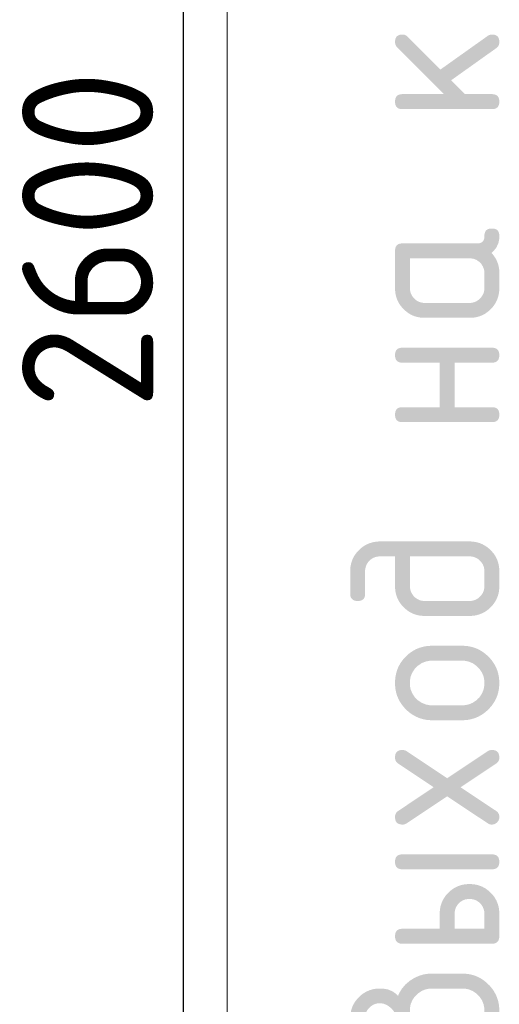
# Model space of a CAD drawing. Header units: millimetres. Extents: x 0 to 50412, y -12 to 35652.
# Tile 7 of 24: x 11060 to 12026, y 23744 to 25725. Entities that reach past the tile are written whole.
import ezdxf

# ---------------------------------------------------------------- set-up
doc = ezdxf.new("R2010")
doc.units = ezdxf.units.MM
doc.layers.add('Standard', color=7, linetype='Continuous', lineweight=25)
doc.layers.add('Заголовок чертежа', color=7, linetype='Continuous', lineweight=25)
doc.styles.add('ISOCPEUR', font='txt')

msp = doc.modelspace()

# ---------------------------------------------------------------- hatches: boundary and pattern name
at = {"layer": 'Заголовок чертежа', "linetype": 'Continuous', "lineweight": 25, "transparency": 33554687}
for points in [[(11914.3, 25574.8), (11820.1, 25669.1), (11819, 25670.1), (11818.2, 25671.4), (11817.4, 25672.6), (11816.8, 25673.9), (11816.3, 25675.2), (11816, 25676.7), (11815.7, 25678.2), (11815.7, 25679.7), (11815.7, 25681.6), (11816, 25683.3), (11816.2, 25684.9), (11816.7, 25686.3), (11817.1, 25687.7), (11817.8, 25688.9), (11818.5, 25690.1), (11819.5, 25691), (11820.4, 25691.9), (11821.6, 25692.6), (11822.8, 25693.3), (11824.2, 25693.8), (11825.6, 25694.3), (11827.2, 25694.5), (11828.8, 25694.7), (11830.7, 25694.7), (11832.2, 25694.7), (11833.6, 25694.5), (11835, 25694.2), (11836.3, 25693.6), (11837.6, 25693), (11838.8, 25692.2), (11840, 25691.3), (11841.2, 25690.2), (11907, 25624.3), (12001.9, 25691.8), (12004, 25693.3), (12006.2, 25694), (12008.4, 25694.7), (12010.8, 25694.7), (12012.6, 25694.7), (12014.3, 25694.5), (12015.9, 25694.3), (12017.3, 25693.8), (12018.6, 25693.3), (12019.8, 25692.6), (12021, 25691.9), (12021.9, 25691), (12022.8, 25690.1), (12023.5, 25688.9), (12024.2, 25687.7), (12024.6, 25686.3), (12025.1, 25684.9), (12025.3, 25683.3), (12025.6, 25681.6), (12025.6, 25679.7), (12025.6, 25677.8), (12025.2, 25676), (12024.8, 25674.2), (12024, 25672.6), (12023.2, 25671.1), (12022, 25669.7), (12020.8, 25668.4), (12019.2, 25667.2), (11928.6, 25602.7), (11956.5, 25574.8), (12010.6, 25574.8), (12012.4, 25574.8), (12014.1, 25574.5), (12015.7, 25574.3), (12017.1, 25573.8), (12018.5, 25573.4), (12019.7, 25572.7), (12020.9, 25572), (12021.8, 25571), (12022.8, 25570.1), (12023.5, 25568.9), (12024.2, 25567.7), (12024.6, 25566.3), (12025.1, 25564.9), (12025.3, 25563.3), (12025.6, 25561.6), (12025.6, 25559.7), (12025.6, 25557.9), (12025.3, 25556.2), (12025.1, 25554.6), (12024.6, 25553.2), (12024.2, 25551.8), (12023.5, 25550.6), (12022.8, 25549.4), (12021.8, 25548.5), (12020.9, 25547.5), (12019.7, 25546.8), (12018.5, 25546.1), (12017.1, 25545.7), (12015.7, 25545.2), (12014.1, 25545), (12012.5, 25544.7), (12010.6, 25544.7), (11830.7, 25544.7), (11828.8, 25544.7), (11827.2, 25545), (11825.6, 25545.2), (11824.2, 25545.7), (11822.8, 25546.1), (11821.6, 25546.8), (11820.4, 25547.5), (11819.5, 25548.5), (11818.5, 25549.4), (11817.8, 25550.6), (11817.1, 25551.8), (11816.7, 25553.2), (11816.2, 25554.6), (11816, 25556.2), (11815.7, 25557.9), (11815.7, 25559.7), (11815.7, 25561.6), (11816, 25563.3), (11816.2, 25564.9), (11816.7, 25566.3), (11817.1, 25567.7), (11817.8, 25568.9), (11818.5, 25570.1), (11819.5, 25571), (11820.4, 25572), (11821.6, 25572.7), (11822.8, 25573.4), (11824.2, 25573.8), (11825.6, 25574.3), (11827.2, 25574.5), (11828.8, 25574.8), (11830.7, 25574.8)], [(11935.7, 24945), (12010.6, 24945), (12012.5, 24945), (12014.1, 24944.8), (12015.7, 24944.5), (12017.1, 24944.1), (12018.5, 24943.6), (12019.7, 24942.9), (12020.9, 24942.2), (12021.8, 24941.2), (12022.8, 24940.3), (12023.5, 24939.1), (12024.2, 24937.9), (12024.6, 24936.5), (12025.1, 24935.1), (12025.3, 24933.5), (12025.6, 24931.8), (12025.6, 24930), (12025.6, 24928.1), (12025.3, 24926.4), (12025.1, 24924.8), (12024.6, 24923.4), (12024.2, 24922), (12023.5, 24920.8), (12022.8, 24919.6), (12021.8, 24918.7), (12020.9, 24917.8), (12019.7, 24917.1), (12018.5, 24916.3), (12017.1, 24915.9), (12015.7, 24915.4), (12014.1, 24915.2), (12012.5, 24914.9), (12010.6, 24914.9), (11830.7, 24914.9), (11828.8, 24914.9), (11827.2, 24915.2), (11825.6, 24915.4), (11824.2, 24915.9), (11822.8, 24916.3), (11821.6, 24917.1), (11820.4, 24917.8), (11819.5, 24918.7), (11818.5, 24919.6), (11817.8, 24920.8), (11817.1, 24922), (11816.7, 24923.4), (11816.2, 24924.8), (11816, 24926.4), (11815.7, 24928.1), (11815.7, 24930), (11815.7, 24931.8), (11816, 24933.5), (11816.2, 24935.1), (11816.7, 24936.5), (11817.1, 24937.9), (11817.8, 24939.1), (11818.5, 24940.3), (11819.5, 24941.2), (11820.4, 24942.2), (11821.6, 24942.9), (11822.8, 24943.6), (11824.2, 24944.1), (11825.6, 24944.5), (11827.2, 24944.8), (11828.8, 24945), (11830.7, 24945), (11905.6, 24945), (11905.6, 25034.6), (11830.7, 25034.6), (11828.8, 25034.6), (11827.2, 25034.8), (11825.6, 25035.1), (11824.2, 25035.5), (11822.8, 25036), (11821.6, 25036.7), (11820.4, 25037.4), (11819.5, 25038.4), (11818.5, 25039.3), (11817.8, 25040.5), (11817.1, 25041.7), (11816.7, 25043.1), (11816.2, 25044.5), (11816, 25046.1), (11815.7, 25047.8), (11815.7, 25049.6), (11815.7, 25051.5), (11816, 25053.2), (11816.2, 25054.8), (11816.7, 25056.2), (11817.1, 25057.6), (11817.8, 25058.8), (11818.5, 25060), (11819.5, 25060.9), (11820.4, 25061.9), (11821.6, 25062.6), (11822.8, 25063.3), (11824.2, 25063.7), (11825.6, 25064.2), (11827.2, 25064.4), (11828.8, 25064.7), (11830.7, 25064.7), (12010.6, 25064.7), (12012.5, 25064.7), (12014.1, 25064.4), (12015.7, 25064.2), (12017.1, 25063.7), (12018.5, 25063.3), (12019.7, 25062.6), (12020.9, 25061.9), (12021.8, 25060.9), (12022.8, 25060), (12023.5, 25058.8), (12024.2, 25057.6), (12024.6, 25056.2), (12025.1, 25054.8), (12025.3, 25053.2), (12025.6, 25051.5), (12025.6, 25049.6), (12025.6, 25047.8), (12025.3, 25046.1), (12025.1, 25044.5), (12024.6, 25043.1), (12024.2, 25041.7), (12023.5, 25040.5), (12022.8, 25039.3), (12021.8, 25038.4), (12020.9, 25037.4), (12019.7, 25036.7), (12018.5, 25036), (12017.1, 25035.5), (12015.7, 25035.1), (12014.1, 25034.8), (12012.5, 25034.6), (12010.6, 25034.6), (11935.7, 25034.6)], [(11920.6, 24198.5), (12002.2, 24252.8), (12004.1, 24254), (12006.2, 24254.6), (12008.3, 24255.3), (12010.6, 24255.3), (12012.5, 24255.3), (12014.1, 24255), (12015.7, 24254.8), (12017.1, 24254.3), (12018.5, 24253.9), (12019.7, 24253.2), (12020.9, 24252.5), (12021.8, 24251.5), (12022.8, 24250.6), (12023.5, 24249.4), (12024.2, 24248.3), (12024.6, 24246.8), (12025.1, 24245.4), (12025.3, 24243.8), (12025.6, 24242.2), (12025.6, 24240.3), (12025.6, 24238.2), (12025.2, 24236.4), (12024.7, 24234.6), (12023.9, 24233.1), (12023.1, 24231.5), (12021.9, 24230.2), (12020.6, 24228.9), (12019, 24227.8), (11947.7, 24180.3), (12019, 24132.8), (12020.6, 24131.7), (12021.9, 24130.4), (12023.1, 24129.1), (12023.9, 24127.5), (12024.7, 24126), (12025.2, 24124.2), (12025.6, 24122.4), (12025.6, 24120.3), (12025.6, 24118.8), (12025.3, 24117.4), (12025, 24115.9), (12024.4, 24114.6), (12023.9, 24113.3), (12023.1, 24112.1), (12022.2, 24110.9), (12021.1, 24109.7), (12020, 24108.6), (12018.8, 24107.8), (12017.6, 24107), (12016.3, 24106.4), (12015, 24105.9), (12013.5, 24105.6), (12012.1, 24105.3), (12010.6, 24105.3), (12008.3, 24105.3), (12006.2, 24105.9), (12004.1, 24106.6), (12002.2, 24107.8), (11920.6, 24162.1), (11839.1, 24107.8), (11837.2, 24106.6), (11835.1, 24105.9), (11833, 24105.3), (11830.7, 24105.3), (11828.8, 24105.3), (11827.2, 24105.6), (11825.6, 24105.8), (11824.2, 24106.3), (11822.8, 24106.7), (11821.6, 24107.4), (11820.4, 24108.1), (11819.5, 24109.1), (11818.5, 24110), (11817.8, 24111.2), (11817.1, 24112.3), (11816.7, 24113.8), (11816.2, 24115.2), (11816, 24116.8), (11815.7, 24118.4), (11815.7, 24120.3), (11815.7, 24122.4), (11816.1, 24124.2), (11816.6, 24126), (11817.4, 24127.5), (11818.2, 24129.1), (11819.4, 24130.4), (11820.7, 24131.7), (11822.3, 24132.8), (11893.4, 24180.3), (11822.3, 24227.8), (11820.7, 24228.9), (11819.4, 24230.2), (11818.2, 24231.5), (11817.4, 24233.1), (11816.6, 24234.6), (11816.1, 24236.4), (11815.7, 24238.2), (11815.7, 24240.3), (11815.7, 24242.2), (11816, 24243.8), (11816.2, 24245.4), (11816.6, 24246.8), (11817.1, 24248.3), (11817.8, 24249.4), (11818.5, 24250.6), (11819.4, 24251.5), (11820.3, 24252.5), (11821.5, 24253.2), (11822.7, 24253.9), (11824, 24254.3), (11825.4, 24254.8), (11827, 24255), (11828.6, 24255.3), (11830.5, 24255.3), (11832.9, 24255.3), (11835, 24254.6), (11837.2, 24254), (11839.1, 24252.8)]]:
    msp.add_hatch(color=7, dxfattribs=at).paths.add_polyline_path(points, flags=16)
h = msp.add_hatch(color=7, dxfattribs=at)
h.paths.add_polyline_path([(11845.8, 25244.4), (11845.8, 25184.7), (11845.8, 25181.6), (11846.3, 25178.7), (11846.9, 25175.8), (11848, 25173.2), (11849.1, 25170.5), (11850.7, 25168.1), (11852.3, 25165.7), (11854.5, 25163.5), (11856.7, 25161.4), (11859.1, 25159.7), (11861.5, 25158.1), (11864.2, 25157), (11866.8, 25155.9), (11869.7, 25155.4), (11872.6, 25154.8), (11875.7, 25154.8), (11965.6, 25154.8), (11968.6, 25154.8), (11971.5, 25155.4), (11974.3, 25155.9), (11977, 25157), (11979.6, 25158.1), (11982, 25159.8), (11984.5, 25161.5), (11986.7, 25163.7), (11988.9, 25165.9), (11990.5, 25168.3), (11992.2, 25170.7), (11993.3, 25173.3), (11994.4, 25176), (11995, 25178.8), (11995.5, 25181.6), (11995.5, 25184.7), (11995.5, 25214.6), (11995.5, 25217.7), (11995, 25220.6), (11994.4, 25223.4), (11993.3, 25226.1), (11992.2, 25228.7), (11990.6, 25231.1), (11989, 25233.6), (11986.8, 25235.7), (11984.6, 25237.9), (11982.2, 25239.5), (11979.8, 25241.2), (11977.1, 25242.3), (11974.5, 25243.4), (11971.6, 25243.9), (11968.7, 25244.4), (11965.6, 25244.4)])
h.paths.add_polyline_path([(12010.6, 25304.5), (12012.5, 25304.5), (12014.1, 25304.3), (12015.7, 25304), (12017.1, 25303.5), (12018.5, 25303.1), (12019.7, 25302.4), (12020.9, 25301.7), (12021.8, 25300.7), (12022.8, 25299.8), (12023.5, 25298.6), (12024.2, 25297.5), (12024.6, 25296), (12025.1, 25294.6), (12025.3, 25293), (12025.6, 25291.4), (12025.6, 25289.5), (12025.6, 25284.3), (12024.6, 25279.5), (12023.6, 25274.8), (12021.6, 25270.5), (12019.6, 25266.2), (12016.6, 25262.4), (12013.6, 25258.6), (12009.7, 25255.2), (12013.6, 25251.1), (12016.6, 25246.5), (12019.6, 25241.9), (12021.6, 25236.8), (12023.6, 25231.7), (12024.6, 25226.2), (12025.6, 25220.6), (12025.6, 25214.6), (12025.6, 25184.7), (12025.6, 25181.5), (12025.3, 25178.5), (12025, 25175.5), (12024.5, 25172.6), (12023.9, 25169.7), (12023.1, 25166.9), (12022.3, 25164.1), (12021.2, 25161.4), (12020.1, 25158.8), (12018.8, 25156.3), (12017.4, 25153.7), (12015.8, 25151.3), (12014.2, 25148.9), (12012.3, 25146.6), (12010.4, 25144.3), (12008.2, 25142.1), (12006, 25140), (12003.7, 25138.1), (12001.4, 25136.2), (11999, 25134.5), (11996.6, 25132.9), (11994.1, 25131.6), (11991.5, 25130.2), (11988.9, 25129.1), (11986.2, 25128), (11983.4, 25127.2), (11980.6, 25126.4), (11977.7, 25125.9), (11974.8, 25125.3), (11971.8, 25125), (11968.8, 25124.8), (11965.6, 25124.8), (11875.7, 25124.8), (11872.5, 25124.8), (11869.5, 25125), (11866.5, 25125.3), (11863.6, 25125.9), (11860.7, 25126.4), (11857.9, 25127.2), (11855.1, 25128), (11852.4, 25129.1), (11849.8, 25130.2), (11847.2, 25131.6), (11844.7, 25132.9), (11842.3, 25134.5), (11839.9, 25136.2), (11837.6, 25138.1), (11835.3, 25140), (11833.1, 25142.1), (11830.9, 25144.3), (11829, 25146.6), (11827.1, 25148.9), (11825.5, 25151.3), (11823.9, 25153.7), (11822.5, 25156.3), (11821.2, 25158.8), (11820.1, 25161.4), (11819, 25164.1), (11818.2, 25166.9), (11817.4, 25169.7), (11816.8, 25172.6), (11816.3, 25175.5), (11816, 25178.5), (11815.7, 25181.5), (11815.7, 25184.7), (11815.7, 25259.5), (11815.7, 25261.4), (11816, 25263), (11816.2, 25264.7), (11816.7, 25266.1), (11817.1, 25267.5), (11817.8, 25268.6), (11818.5, 25269.8), (11819.5, 25270.8), (11820.4, 25271.7), (11821.6, 25272.4), (11822.8, 25273.1), (11824.2, 25273.6), (11825.6, 25274), (11827.2, 25274.3), (11828.8, 25274.5), (11830.7, 25274.5), (11980.6, 25274.5), (11982.5, 25274.5), (11984.1, 25274.7), (11985.8, 25275), (11987.2, 25275.4), (11988.6, 25275.9), (11989.7, 25276.6), (11990.9, 25277.3), (11991.8, 25278.2), (11992.8, 25279.2), (11993.5, 25280.4), (11994.2, 25281.5), (11994.7, 25282.9), (11995.1, 25284.3), (11995.4, 25286), (11995.6, 25287.6), (11995.6, 25289.5), (11995.6, 25291.4), (11995.8, 25293), (11996.1, 25294.6), (11996.5, 25296), (11997, 25297.5), (11997.7, 25298.6), (11998.4, 25299.8), (11999.3, 25300.7), (12000.3, 25301.7), (12001.4, 25302.4), (12002.6, 25303.1), (12004, 25303.5), (12005.4, 25304), (12007.1, 25304.3), (12008.7, 25304.5)], flags=16)
h = msp.add_hatch(color=7, dxfattribs=at)
h.paths.add_polyline_path([(11785.6, 24674.8), (11965.6, 24674.8), (11968.7, 24674.8), (11971.7, 24674.5), (11974.8, 24674.2), (11977.7, 24673.7), (11980.6, 24673.1), (11983.4, 24672.3), (11986.2, 24671.5), (11988.8, 24670.4), (11991.5, 24669.3), (11994, 24667.9), (11996.6, 24666.6), (11999, 24665), (12001.4, 24663.3), (12003.7, 24661.4), (12006, 24659.5), (12008.2, 24657.3), (12010.3, 24655.1), (12012.2, 24652.8), (12014.2, 24650.5), (12015.8, 24648.1), (12017.4, 24645.7), (12018.8, 24643.2), (12020.1, 24640.6), (12021.2, 24638), (12022.3, 24635.3), (12023.1, 24632.5), (12023.9, 24629.8), (12024.5, 24626.9), (12025, 24624), (12025.3, 24621), (12025.6, 24618), (12025.6, 24614.9), (12025.6, 24584.9), (12025.6, 24581.8), (12025.3, 24578.8), (12025, 24575.7), (12024.5, 24572.8), (12023.9, 24569.9), (12023.1, 24567.2), (12022.3, 24564.4), (12021.2, 24561.7), (12020.1, 24559.1), (12018.7, 24556.5), (12017.4, 24554), (12015.7, 24551.6), (12014.1, 24549.2), (12012.2, 24546.9), (12010.3, 24544.6), (12008.1, 24542.4), (12005.9, 24540.2), (12003.6, 24538.3), (12001.3, 24536.4), (11998.9, 24534.8), (11996.4, 24533.2), (11993.9, 24531.8), (11991.4, 24530.5), (11988.7, 24529.4), (11986.1, 24528.3), (11983.3, 24527.5), (11980.5, 24526.7), (11977.6, 24526.1), (11974.7, 24525.6), (11971.7, 24525.3), (11968.7, 24525.1), (11965.6, 24525.1), (11875.7, 24525.1), (11872.5, 24525.1), (11869.5, 24525.3), (11866.5, 24525.6), (11863.6, 24526.1), (11860.7, 24526.7), (11857.9, 24527.5), (11855.1, 24528.3), (11852.4, 24529.4), (11849.8, 24530.5), (11847.2, 24531.9), (11844.7, 24533.2), (11842.3, 24534.9), (11839.9, 24536.5), (11837.6, 24538.4), (11835.3, 24540.3), (11833.1, 24542.5), (11830.9, 24544.7), (11829, 24547), (11827.1, 24549.3), (11825.5, 24551.7), (11823.9, 24554.1), (11822.5, 24556.6), (11821.2, 24559.2), (11820.1, 24561.8), (11819, 24564.5), (11818.2, 24567.2), (11817.4, 24570), (11816.8, 24572.9), (11816.3, 24575.8), (11816, 24578.8), (11815.7, 24581.8), (11815.7, 24584.9), (11815.7, 24644.7), (11785.7, 24644.7), (11782.5, 24644.7), (11779.6, 24644.2), (11776.6, 24643.6), (11774, 24642.6), (11771.3, 24641.5), (11768.9, 24639.9), (11766.4, 24638.3), (11764.3, 24636.1), (11762.1, 24634), (11760.5, 24631.6), (11758.9, 24629.2), (11757.8, 24626.5), (11756.7, 24623.8), (11756.2, 24620.9), (11755.6, 24618), (11755.6, 24614.8), (11755.6, 24570), (11755.6, 24568.2), (11755.4, 24566.5), (11755.2, 24564.9), (11754.7, 24563.5), (11754.2, 24562.1), (11753.5, 24560.9), (11752.8, 24559.8), (11751.9, 24558.8), (11750.9, 24557.9), (11749.7, 24557.2), (11748.6, 24556.5), (11747.2, 24556), (11745.8, 24555.6), (11744.1, 24555.3), (11742.5, 24555.1), (11740.6, 24555.1), (11738.7, 24555.1), (11737.1, 24555.3), (11735.4, 24555.6), (11734, 24556), (11732.6, 24556.5), (11731.4, 24557.2), (11730.3, 24557.9), (11729.3, 24558.9), (11728.4, 24559.8), (11727.7, 24560.9), (11727, 24562.1), (11726.5, 24563.5), (11726, 24564.9), (11725.8, 24566.6), (11725.6, 24568.2), (11725.6, 24570.1), (11725.6, 24614.9), (11725.6, 24618.1), (11725.8, 24621.1), (11726.1, 24624.1), (11726.7, 24627), (11727.2, 24629.9), (11728, 24632.7), (11728.9, 24635.5), (11729.9, 24638.1), (11731, 24640.8), (11732.4, 24643.3), (11733.8, 24645.9), (11735.4, 24648.3), (11737, 24650.7), (11739, 24653), (11740.9, 24655.3), (11743.1, 24657.4), (11745.2, 24659.6), (11747.5, 24661.5), (11749.9, 24663.4), (11752.3, 24665), (11754.7, 24666.7), (11757.2, 24668), (11759.8, 24669.4), (11762.4, 24670.4), (11765.1, 24671.5), (11767.9, 24672.3), (11770.6, 24673.1), (11773.5, 24673.7), (11776.4, 24674.2), (11779.4, 24674.5), (11782.4, 24674.8)], flags=16)
h.paths.add_polyline_path([(11965.6, 24644.7), (11845.8, 24644.7), (11845.8, 24585), (11845.8, 24581.9), (11846.3, 24579), (11846.9, 24576.1), (11848, 24573.5), (11849.1, 24570.8), (11850.7, 24568.4), (11852.3, 24566), (11854.5, 24563.8), (11856.7, 24561.6), (11859.1, 24560), (11861.5, 24558.4), (11864.2, 24557.3), (11866.8, 24556.2), (11869.7, 24555.7), (11872.6, 24555.1), (11875.7, 24555.1), (11965.6, 24555.1), (11968.6, 24555.1), (11971.5, 24555.7), (11974.3, 24556.2), (11977, 24557.3), (11979.6, 24558.4), (11982, 24560.1), (11984.5, 24561.7), (11986.7, 24563.9), (11988.9, 24566.1), (11990.5, 24568.6), (11992.2, 24571), (11993.3, 24573.6), (11994.4, 24576.2), (11995, 24579.1), (11995.5, 24581.9), (11995.5, 24585), (11995.5, 24614.8), (11995.5, 24618), (11995, 24620.8), (11994.4, 24623.7), (11993.3, 24626.4), (11992.2, 24629), (11990.6, 24631.4), (11989, 24633.8), (11986.8, 24636), (11984.6, 24638.2), (11982.2, 24639.8), (11979.8, 24641.5), (11977.1, 24642.5), (11974.5, 24643.6), (11971.6, 24644.2), (11968.7, 24644.7)])
h = msp.add_hatch(color=7, dxfattribs=at)
h.paths.add_polyline_path([(11950.6, 24315.2), (11890.7, 24315.2), (11886.8, 24315.2), (11883, 24315.6), (11879.3, 24315.9), (11875.7, 24316.6), (11872.1, 24317.3), (11868.6, 24318.3), (11865.2, 24319.3), (11861.9, 24320.7), (11858.5, 24322.1), (11855.4, 24323.8), (11852.2, 24325.5), (11849.2, 24327.5), (11846.1, 24329.6), (11843.3, 24332), (11840.4, 24334.4), (11837.6, 24337.1), (11834.9, 24339.9), (11832.5, 24342.7), (11830.1, 24345.6), (11828.1, 24348.6), (11826, 24351.7), (11824.3, 24354.8), (11822.6, 24358), (11821.2, 24361.3), (11819.8, 24364.6), (11818.8, 24368.1), (11817.8, 24371.5), (11817.1, 24375.1), (11816.4, 24378.7), (11816.1, 24382.5), (11815.7, 24386.2), (11815.7, 24390.1), (11815.7, 24394), (11816.1, 24397.8), (11816.4, 24401.6), (11817.1, 24405.2), (11817.8, 24408.9), (11818.8, 24412.3), (11819.8, 24415.8), (11821.1, 24419.1), (11822.5, 24422.5), (11824.2, 24425.6), (11825.9, 24428.8), (11827.9, 24431.8), (11830, 24434.8), (11832.3, 24437.7), (11834.7, 24440.6), (11837.4, 24443.3), (11840.1, 24446), (11843, 24448.4), (11845.9, 24450.7), (11848.9, 24452.8), (11851.9, 24454.8), (11855.1, 24456.5), (11858.2, 24458.2), (11861.6, 24459.5), (11864.9, 24460.9), (11868.4, 24461.9), (11871.9, 24462.9), (11875.5, 24463.6), (11879.1, 24464.3), (11882.9, 24464.6), (11886.7, 24464.9), (11890.7, 24464.9), (11950.6, 24464.9), (11954.5, 24464.9), (11958.3, 24464.6), (11962, 24464.3), (11965.6, 24463.6), (11969.2, 24462.9), (11972.7, 24461.9), (11976.1, 24460.8), (11979.4, 24459.5), (11982.7, 24458.1), (11985.9, 24456.4), (11989.1, 24454.7), (11992.1, 24452.6), (11995.1, 24450.6), (11998, 24448.2), (12000.9, 24445.8), (12003.6, 24443), (12006.4, 24440.3), (12008.8, 24437.4), (12011.2, 24434.6), (12013.2, 24431.5), (12015.3, 24428.5), (12017, 24425.3), (12018.7, 24422.2), (12020.1, 24418.9), (12021.5, 24415.6), (12022.5, 24412.1), (12023.5, 24408.6), (12024.2, 24405), (12024.9, 24401.5), (12025.2, 24397.7), (12025.6, 24394), (12025.6, 24390.1), (12025.6, 24386.2), (12025.2, 24382.5), (12024.9, 24378.7), (12024.2, 24375.1), (12023.5, 24371.5), (12022.5, 24368.1), (12021.5, 24364.6), (12020.1, 24361.3), (12018.7, 24358), (12017, 24354.8), (12015.3, 24351.7), (12013.2, 24348.6), (12011.2, 24345.6), (12008.8, 24342.7), (12006.4, 24339.9), (12003.6, 24337.1), (12000.9, 24334.4), (11998, 24332), (11995.1, 24329.6), (11992.1, 24327.5), (11989.1, 24325.5), (11985.9, 24323.8), (11982.7, 24322.1), (11979.4, 24320.7), (11976.1, 24319.3), (11972.7, 24318.3), (11969.2, 24317.3), (11965.6, 24316.6), (11962, 24315.9), (11958.3, 24315.6), (11954.5, 24315.2)], flags=16)
h.paths.add_polyline_path([(11950.5, 24434.9), (11890.5, 24434.9), (11885.9, 24434.9), (11881.6, 24434.1), (11877.3, 24433.2), (11873.3, 24431.6), (11869.3, 24430), (11865.7, 24427.5), (11862, 24425), (11858.7, 24421.8), (11855.4, 24418.5), (11853, 24414.9), (11850.5, 24411.2), (11848.9, 24407.3), (11847.2, 24403.3), (11846.4, 24399), (11845.6, 24394.7), (11845.6, 24390.1), (11845.6, 24385.4), (11846.4, 24381.1), (11847.2, 24376.8), (11848.9, 24372.9), (11850.5, 24368.9), (11853, 24365.3), (11855.4, 24361.7), (11858.7, 24358.4), (11862, 24355.1), (11865.7, 24352.7), (11869.3, 24350.2), (11873.3, 24348.6), (11877.3, 24346.9), (11881.6, 24346.1), (11885.9, 24345.3), (11890.5, 24345.3), (11950.5, 24345.3), (11955.2, 24345.3), (11959.6, 24346.1), (11963.9, 24346.9), (11967.9, 24348.5), (11971.9, 24350.2), (11975.6, 24352.6), (11979.2, 24355), (11982.4, 24358.3), (11985.7, 24361.5), (11988.2, 24365.2), (11990.6, 24368.8), (11992.2, 24372.7), (11993.9, 24376.7), (11994.7, 24381), (11995.5, 24385.4), (11995.5, 24390.1), (11995.5, 24394.7), (11994.7, 24399), (11993.9, 24403.3), (11992.2, 24407.3), (11990.6, 24411.2), (11988.1, 24414.9), (11985.6, 24418.5), (11982.3, 24421.8), (11979, 24425), (11975.4, 24427.5), (11971.8, 24430), (11967.8, 24431.6), (11963.8, 24433.2), (11959.5, 24434.1), (11955.2, 24434.9)])
h = msp.add_hatch(color=7, dxfattribs=at)
h.paths.add_polyline_path([(11965.6, 23985.5), (11968.7, 23985.5), (11971.8, 23985.2), (11974.8, 23985), (11977.7, 23984.4), (11980.6, 23983.9), (11983.4, 23983.1), (11986.2, 23982.3), (11988.9, 23981.2), (11991.5, 23980.1), (11994.1, 23978.7), (11996.6, 23977.4), (11999, 23975.8), (12001.4, 23974.1), (12003.7, 23972.2), (12006, 23970.3), (12008.2, 23968.1), (12010.4, 23966), (12012.3, 23963.7), (12014.2, 23961.4), (12015.8, 23959), (12017.4, 23956.5), (12018.8, 23954), (12020.1, 23951.5), (12021.2, 23948.8), (12022.3, 23946.1), (12023.1, 23943.4), (12023.9, 23940.6), (12024.5, 23937.7), (12025, 23934.8), (12025.3, 23931.7), (12025.6, 23928.7), (12025.6, 23925.5), (12025.6, 23880.5), (12025.6, 23878.6), (12025.3, 23877), (12025.1, 23875.4), (12024.6, 23874), (12024.2, 23872.5), (12023.5, 23871.4), (12022.8, 23870.2), (12021.8, 23869.3), (12020.9, 23868.3), (12019.7, 23867.6), (12018.5, 23866.9), (12017.1, 23866.4), (12015.7, 23866), (12014.1, 23865.7), (12012.5, 23865.5), (12010.6, 23865.5), (11830.7, 23865.5), (11828.8, 23865.5), (11827.2, 23865.7), (11825.6, 23866), (11824.2, 23866.4), (11822.8, 23866.9), (11821.6, 23867.6), (11820.4, 23868.3), (11819.5, 23869.3), (11818.5, 23870.2), (11817.8, 23871.4), (11817.1, 23872.5), (11816.7, 23874), (11816.2, 23875.4), (11816, 23877), (11815.7, 23878.6), (11815.7, 23880.5), (11815.7, 23882.4), (11816, 23884.1), (11816.2, 23885.7), (11816.7, 23887.1), (11817.1, 23888.5), (11817.8, 23889.7), (11818.5, 23890.9), (11819.5, 23891.8), (11820.4, 23892.7), (11821.6, 23893.4), (11822.8, 23894.1), (11824.2, 23894.6), (11825.6, 23895.1), (11827.2, 23895.3), (11828.8, 23895.5), (11830.7, 23895.5), (11905.6, 23895.5), (11905.6, 23925.5), (11905.6, 23928.7), (11905.9, 23931.7), (11906.2, 23934.8), (11906.7, 23937.7), (11907.2, 23940.6), (11908.1, 23943.4), (11908.9, 23946.1), (11910, 23948.8), (11911, 23951.5), (11912.4, 23954), (11913.8, 23956.5), (11915.4, 23959), (11917, 23961.4), (11918.9, 23963.7), (11920.8, 23966), (11923, 23968.1), (11925.2, 23970.3), (11927.5, 23972.2), (11929.8, 23974.1), (11932.2, 23975.8), (11934.6, 23977.4), (11937.1, 23978.7), (11939.7, 23980.1), (11942.3, 23981.2), (11945, 23982.3), (11947.8, 23983.1), (11950.6, 23983.9), (11953.5, 23984.4), (11956.4, 23985), (11959.4, 23985.2), (11962.4, 23985.5)], flags=16)
h.paths.add_polyline_path([(11965.6, 23955.5), (11962.4, 23955.5), (11959.5, 23955), (11956.6, 23954.5), (11953.9, 23953.4), (11951.2, 23952.3), (11948.9, 23950.7), (11946.4, 23949.1), (11944.3, 23946.9), (11942.1, 23944.7), (11940.5, 23942.3), (11938.9, 23939.9), (11937.8, 23937.2), (11936.8, 23934.6), (11936.2, 23931.7), (11935.7, 23928.7), (11935.7, 23925.5), (11935.7, 23895.5), (11995.5, 23895.5), (11995.5, 23925.5), (11995.5, 23928.7), (11995, 23931.6), (11994.4, 23934.4), (11993.3, 23937.1), (11992.2, 23939.8), (11990.6, 23942.2), (11989, 23944.6), (11986.8, 23946.8), (11984.6, 23949), (11982.2, 23950.6), (11979.8, 23952.3), (11977.1, 23953.4), (11974.5, 23954.4), (11971.6, 23955), (11968.7, 23955.5)])
h.paths.add_polyline_path([(11830.7, 24015.2), (11828.8, 24015.2), (11827.2, 24015.5), (11825.6, 24015.7), (11824.2, 24016.2), (11822.8, 24016.6), (11821.6, 24017.3), (11820.4, 24018), (11819.5, 24019), (11818.5, 24019.9), (11817.8, 24021.1), (11817.1, 24022.3), (11816.7, 24023.7), (11816.2, 24025.1), (11816, 24026.7), (11815.7, 24028.4), (11815.7, 24030.2), (11815.7, 24032.1), (11816, 24033.8), (11816.2, 24035.4), (11816.7, 24036.8), (11817.1, 24038.2), (11817.8, 24039.4), (11818.5, 24040.6), (11819.5, 24041.5), (11820.4, 24042.5), (11821.6, 24043.2), (11822.8, 24043.9), (11824.2, 24044.3), (11825.6, 24044.8), (11827.2, 24045), (11828.8, 24045.3), (11830.7, 24045.3), (12010.6, 24045.3), (12012.5, 24045.3), (12014.1, 24045), (12015.7, 24044.8), (12017.1, 24044.3), (12018.5, 24043.9), (12019.7, 24043.2), (12020.9, 24042.5), (12021.8, 24041.5), (12022.8, 24040.6), (12023.5, 24039.4), (12024.2, 24038.2), (12024.6, 24036.8), (12025.1, 24035.4), (12025.3, 24033.8), (12025.6, 24032.1), (12025.6, 24030.2), (12025.6, 24028.4), (12025.3, 24026.7), (12025.1, 24025.1), (12024.6, 24023.7), (12024.2, 24022.3), (12023.5, 24021.1), (12022.8, 24019.9), (12021.8, 24019), (12020.9, 24018), (12019.7, 24017.3), (12018.5, 24016.6), (12017.1, 24016.2), (12015.7, 24015.7), (12014.1, 24015.5), (12012.5, 24015.2), (12010.6, 24015.2)], flags=16)
h = msp.add_hatch(color=7, dxfattribs=at)
h.paths.add_polyline_path([(11830.6, 23685.7), (11826.9, 23690.5), (11824.1, 23695.1), (11821.3, 23699.6), (11819.4, 23704), (11817.5, 23708.4), (11816.6, 23712.6), (11815.6, 23716.7), (11815.6, 23720.7), (11815.6, 23723), (11815, 23725.3), (11814.3, 23727.5), (11813, 23729.7), (11811.7, 23731.8), (11809.8, 23733.9), (11807.8, 23736), (11805.2, 23738), (11802.7, 23739.9), (11800.3, 23741.4), (11797.9, 23742.8), (11795.4, 23743.8), (11793, 23744.7), (11790.5, 23745.2), (11788.1, 23745.7), (11785.6, 23745.7), (11782.5, 23745.7), (11779.5, 23745.2), (11776.6, 23744.6), (11773.9, 23743.5), (11771.3, 23742.5), (11768.9, 23740.8), (11766.4, 23739.2), (11764.3, 23737.1), (11762.1, 23734.9), (11760.5, 23732.5), (11758.9, 23730.1), (11757.8, 23727.4), (11756.7, 23724.7), (11756.2, 23721.8), (11755.6, 23718.9), (11755.6, 23715.7), (11755.6, 23712.6), (11756.2, 23709.7), (11756.7, 23706.8), (11757.8, 23704.2), (11758.9, 23701.5), (11760.6, 23699.1), (11762.2, 23696.7), (11764.4, 23694.5), (11766.6, 23692.3), (11769, 23690.6), (11771.4, 23689), (11774.1, 23687.9), (11776.7, 23686.8), (11779.6, 23686.3), (11782.5, 23685.7), (11785.6, 23685.7)])
h.paths.add_polyline_path([(11821.7, 23760.5), (11823.9, 23765.6), (11826.7, 23770.3), (11829.5, 23774.9), (11832.9, 23779), (11836.3, 23783.1), (11840.4, 23786.6), (11844.5, 23790.2), (11849.2, 23793.3), (11853.9, 23796.3), (11858.9, 23798.6), (11863.8, 23800.8), (11869, 23802.4), (11874.1, 23803.9), (11879.5, 23804.6), (11884.9, 23805.4), (11890.6, 23805.4), (11950.6, 23805.4), (11954.5, 23805.4), (11958.3, 23805), (11962, 23804.7), (11965.6, 23804), (11969.3, 23803.3), (11972.7, 23802.3), (11976.2, 23801.3), (11979.5, 23799.9), (11982.9, 23798.5), (11986, 23796.8), (11989.2, 23795.1), (11992.2, 23793.1), (11995.3, 23791), (11998.1, 23788.6), (12001, 23786.2), (12003.7, 23783.5), (12006.5, 23780.8), (12008.9, 23777.9), (12011.2, 23775), (12013.3, 23772), (12015.3, 23769), (12017, 23765.8), (12018.8, 23762.6), (12020.1, 23759.3), (12021.5, 23756), (12022.5, 23752.5), (12023.5, 23749.1), (12024.2, 23745.5), (12024.9, 23741.9), (12025.2, 23738.2), (12025.6, 23734.4), (12025.6, 23730.5), (12025.6, 23726.6), (12025.2, 23722.8), (12024.9, 23719.1), (12024.2, 23715.5), (12023.5, 23711.9), (12022.5, 23708.4), (12021.5, 23704.9), (12020.1, 23701.6), (12018.7, 23698.3), (12017, 23695.1), (12015.3, 23692), (12013.2, 23688.9), (12011.2, 23685.9), (12008.8, 23683), (12006.4, 23680.2), (12003.6, 23677.4), (12000.9, 23674.7), (11998, 23672.3), (11995.1, 23670), (11992.1, 23667.9), (11989.1, 23665.9), (11985.9, 23664.2), (11982.7, 23662.5), (11979.4, 23661.1), (11976.1, 23659.8), (11972.6, 23658.7), (11969.2, 23657.7), (11965.6, 23657), (11962, 23656.4), (11958.2, 23656), (11954.5, 23655.7), (11950.6, 23655.7), (11785.6, 23655.7), (11782.4, 23655.7), (11779.4, 23655.9), (11776.3, 23656.2), (11773.4, 23656.8), (11770.5, 23657.3), (11767.7, 23658.1), (11765, 23658.9), (11762.3, 23660), (11759.6, 23661.1), (11757.1, 23662.5), (11754.6, 23663.8), (11752.1, 23665.5), (11749.7, 23667.1), (11747.4, 23669), (11745.1, 23670.9), (11742.9, 23673.1), (11740.8, 23675.3), (11738.9, 23677.6), (11737, 23679.9), (11735.3, 23682.3), (11733.7, 23684.7), (11732.4, 23687.3), (11731, 23689.8), (11729.9, 23692.4), (11728.8, 23695.1), (11728, 23697.9), (11727.2, 23700.6), (11726.7, 23703.5), (11726.1, 23706.4), (11725.8, 23709.4), (11725.6, 23712.4), (11725.6, 23715.5), (11725.6, 23718.6), (11725.8, 23721.7), (11726.1, 23724.7), (11726.7, 23727.6), (11727.2, 23730.5), (11728, 23733.3), (11728.9, 23736), (11729.9, 23738.7), (11731, 23741.4), (11732.4, 23743.9), (11733.8, 23746.4), (11735.4, 23748.8), (11737, 23751.3), (11739, 23753.5), (11740.9, 23755.8), (11743.1, 23758), (11745.2, 23760.2), (11747.5, 23762.1), (11749.9, 23764), (11752.3, 23765.6), (11754.7, 23767.2), (11757.2, 23768.6), (11759.8, 23769.9), (11762.4, 23771), (11765.1, 23772.1), (11767.9, 23772.9), (11770.6, 23773.7), (11773.5, 23774.3), (11776.4, 23774.8), (11779.4, 23775.1), (11782.4, 23775.3), (11785.6, 23775.3), (11791.2, 23775.3), (11796.3, 23774.4), (11801.4, 23773.5), (11806, 23771.6), (11810.5, 23769.8), (11814.4, 23767), (11818.3, 23764.2)], flags=16)
h.paths.add_polyline_path([(11950.5, 23775.3), (11890.5, 23775.3), (11885.9, 23775.3), (11881.6, 23774.5), (11877.3, 23773.7), (11873.3, 23772.1), (11869.3, 23770.4), (11865.7, 23768), (11862, 23765.6), (11858.7, 23762.3), (11855.4, 23759.1), (11853, 23755.5), (11850.5, 23751.8), (11848.9, 23747.9), (11847.2, 23743.9), (11846.4, 23739.6), (11845.6, 23735.2), (11845.6, 23730.5), (11845.6, 23725.8), (11846.4, 23721.5), (11847.2, 23717.2), (11848.9, 23713.2), (11850.5, 23709.2), (11853, 23705.6), (11855.4, 23702), (11858.7, 23698.7), (11862, 23695.5), (11865.7, 23693), (11869.3, 23690.6), (11873.3, 23689), (11877.3, 23687.3), (11881.6, 23686.5), (11885.9, 23685.7), (11890.5, 23685.7), (11950.5, 23685.7), (11955.2, 23685.7), (11959.6, 23686.5), (11963.9, 23687.3), (11967.9, 23689), (11971.9, 23690.6), (11975.6, 23693), (11979.2, 23695.5), (11982.4, 23698.7), (11985.7, 23702), (11988.2, 23705.6), (11990.6, 23709.2), (11992.2, 23713.2), (11993.9, 23717.2), (11994.7, 23721.5), (11995.5, 23725.8), (11995.5, 23730.5), (11995.5, 23735.2), (11994.7, 23739.6), (11993.9, 23743.9), (11992.2, 23747.9), (11990.6, 23751.8), (11988.1, 23755.5), (11985.6, 23759.1), (11982.3, 23762.3), (11979, 23765.6), (11975.4, 23768), (11971.8, 23770.4), (11967.8, 23772.1), (11963.8, 23773.7), (11959.5, 23774.5), (11955.2, 23775.3)])

# ---------------------------------------------------------------- linework, layer by layer
at = {"layer": 'Standard', "color": 254, "linetype": 'Continuous', "lineweight": 13, "true_color": 0xc4c4ff, "transparency": 33554687}
msp.add_line((11478.2, 23597.4), (11478.2, 35176.2), dxfattribs=at)
at = {"layer": 'Standard', "color": 7, "linetype": 'Continuous', "lineweight": -3, "transparency": 33554687}
msp.add_line((11389.1, 30277.5), (11389.1, 23597.4), dxfattribs=at)

# ---------------------------------------------------------------- texts
at = {"layer": 'Standard', "color": 7, "linetype": 'Continuous', "lineweight": 25, "transparency": 33554687, "insert": (11329.1, 24941.1), "char_height": 264, "width": 861.704, "attachment_point": 7, "rotation": 90, "style": 'ISOCPEUR'}
msp.add_mtext('\\W0.93;2600', dxfattribs=at)

doc.saveas('drawing.dxf')
